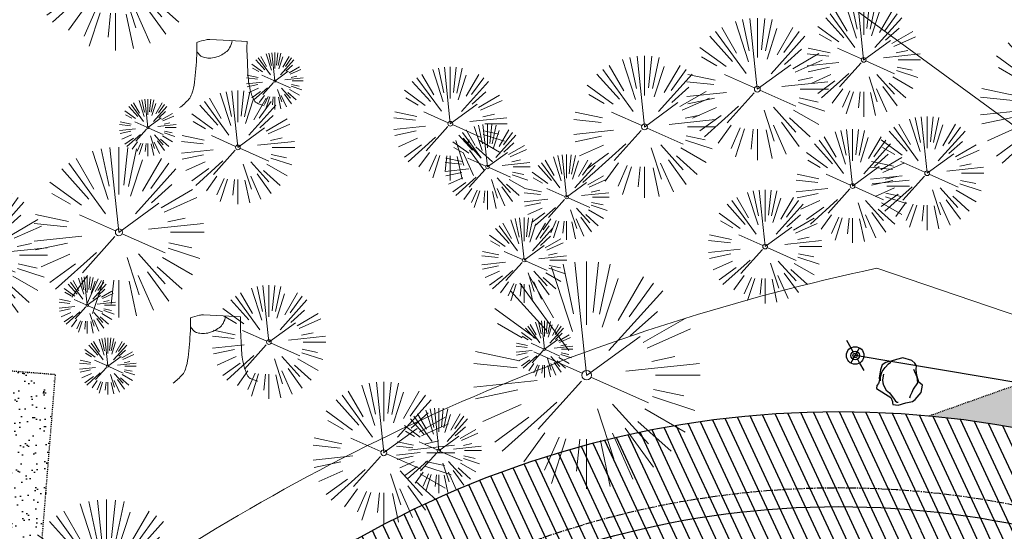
# Model space of a CAD drawing. Header units: feet. Extents: x 1134296 to 1140710, y 647902 to 649877.
# Tile 53 of 66: x 1134800 to 1134904, y 649275 to 649329. Entities that reach past the tile are written whole.
import ezdxf
from ezdxf.lldxf.tags import DXFTag

# ---------------------------------------------------------------- set-up
doc = ezdxf.new("R2010")
doc.units = ezdxf.units.FT
doc.header["$MEASUREMENT"] = 0
doc.linetypes.add('CENTER2', pattern=[1.125, 0.75, -0.125, 0.125, -0.125])
doc.linetypes.add('RAD', pattern=[0.13, 0.08, -0.05])
for name, color, linetype in [('C-CAMPSITE-PADS', 6, 'Continuous'), ('C-PRKG-ASPH', 5, 'Continuous'), ('C-PRKG-GRVL', 8, 'Continuous'), ('C-ROAD-ASPHALT', 1, 'Continuous'), ('C-ROAD-CNTR', 1, 'CENTER2'), ('C-ROAD-GRVL', 1, 'RAD'), ('C-UTIL-WATER-MEP', 7, 'WATER (.5x)'), ('G-TEXT-ST02', 2, 'Continuous'), ('G-XREF', 7, 'Continuous'), ('L-BARRIERROCK', 6, 'Continuous'), ('V-UTIL-WATR-STRC', 8, 'Continuous')]:
    doc.layers.add(name, color=color, linetype=linetype)
for name, color, linetype, lineweight in [('V-SITE-VEGE', 8, 'Continuous', 18), ('V-UTIL-POWR-LINE-UNDR', 8, 'EXIST_PROP POWER UNDERGROUND LINE 1', 15), ('V-UTIL-WATR-LINE', 8, 'WATER', 15)]:
    doc.layers.add(name, color=color, linetype=linetype, lineweight=lineweight)
doc.styles.get("Standard").update_dxf_attribs({"font": 'arial.ttf'})
tags = doc.linetypes.add('EXIST_PROP POWER UNDERGROUND LINE 1', pattern='A,1.5,-0.2,["P-UG",Standard,S=0.08,R=0,X=-0.1,Y=-0.04],-0.3', length=2).pattern_tags.tags
tags[6] = DXFTag(74, 10)
tags = doc.linetypes.add('WATER', pattern='A,1.5,-0.2,["W",Standard,S=0.08,R=0,X=-0.1,Y=-0.04],-0.05', length=1.75).pattern_tags.tags
tags[6] = DXFTag(74, 10)
tags = doc.linetypes.add('WATER (.5x)', pattern='A,0.75,-0.2,["W",Standard,S=0.08,R=0,X=-0.1,Y=-0.04],-0.05', length=1).pattern_tags.tags
tags[6] = DXFTag(74, 10)
pattern_1 = [(37.5, (0, 0), (-0.0629933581, 1.926823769), [0, -1.52, 0, -1.7, 0, -1.625]), (7.5, (0, 0), (1.7697767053, 2.822146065), [0, -0.82, 0, -1.37, 0, -0.525]), (327.5, (-1.23, 0), (3.1141418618, 0.0056590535), [0, -0.5, 0, -1.8, 0, -2.35]), (317.5, (-1.23, 0), (3.0061266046, 0.877675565), [0, -0.25, 0, -1.18, 0, -1.35])]

# ---------------------------------------------------------------- blocks, each defined once
blk = doc.blocks.new('V-UTIL-IRRI-Spigot')
for points in [[(-1, 1.73), (-0.5, 0.87)], [(-0.5, -0.87), (0.5, 0.87)], [(0.5, -0.87), (1, -1.73)]]:
    blk.add_lwpolyline(points)
for radius in [1, 0.5]:
    blk.add_circle((0, 0), radius)
blk = doc.blocks.new('*U832', base_point=(1134888.361, 649293.658))
at = {"xscale": 0.9237604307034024, "yscale": 0.9237604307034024, "zscale": 0.9237604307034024}
blk.add_blockref('V-UTIL-IRRI-Spigot', (1134888.361, 649293.658), dxfattribs=at)
blk = doc.blocks.new('V-SITE-VEGE-Coniferious Tree 2')
at = {"color": 0, "linetype": 'ByBlock'}
for p, q in [((-0.0575, 0.2704), (-0.104, 0.4891)), ((-0.0003, 0.0026), (-0.0523, 0.4973)), ((0, 0.2219), (0, 0.5)), ((0.0289, 0.2753), (0.0522, 0.4973)), ((0.0572, 0.2693), (0.1039, 0.4891)), ((-0.0626, 0.1926), (-0.1545, 0.4755)), ((-0.0791, 0.1089), (-0.2939, 0.4045)), ((-0.146, 0.2528), (-0.25, 0.433)), ((0.0685, 0.211), (0.1382, 0.4256)), ((0.1391, 0.2411), (0.25, 0.433)), ((0.1869, 0.2573), (0.2939, 0.4045)), ((-0.1757, 0.1951), (-0.3346, 0.3716)), ((0.0978, 0.1086), (0.3345, 0.3716)), ((-0.2201, 0.1599), (-0.4046, 0.2939)), ((0.192, 0.1729), (0.3116, 0.2806)), ((-0.2844, 0.1642), (-0.3931, 0.227)), ((0.2488, 0.1436), (0.433, 0.25)), ((0.2659, 0.1184), (0.4568, 0.2034)), ((-0.0009, -0.0007), (0.235, 0.1707)), ((-0.2961, 0.0629), (-0.4891, 0.1039)), ((-0.0199, 0.0089), (-0.2319, 0.1032)), ((-0.306, 0.0322), (-0.4973, 0.0523)), ((0.1731, 0.0182), (0.4972, 0.0523)), ((0.2873, 0.0611), (0.3885, 0.0826)), ((0.3025, 0), (0.5, 0)), ((-0.2183, -0.0229), (-0.4973, -0.0523)), ((-0.023, -0.0255), (-0.2138, -0.2374)), ((0.0185, -0.0083), (0.272, -0.1211)), ((-0.3022, -0.0642), (-0.4891, -0.1039)), ((0.2936, -0.0624), (0.4274, -0.0908)), ((-0.2881, -0.1283), (-0.4568, -0.2034)), ((-0.132, -0.1189), (-0.3716, -0.3346)), ((0.1144, -0.1271), (0.2718, -0.3019)), ((0.2891, -0.094), (0.4755, -0.1545)), ((0.0478, -0.1473), (0.1192, -0.3671)), ((0.2555, -0.1475), (0.433, -0.25)), ((-0.2545, -0.1849), (-0.4046, -0.2939)), ((0.2254, -0.2029), (0.3716, -0.3346)), ((-0.1843, -0.2536), (-0.2767, -0.3808)), ((0.1131, -0.2541), (0.2033, -0.4568)), ((0.1689, -0.2325), (0.2939, -0.4045)), ((-0.1214, -0.2725), (-0.1856, -0.4168)), ((-0.091, -0.2799), (-0.1545, -0.4755)), ((-0.0297, -0.2818), (-0.0443, -0.4216)), ((0, -0.2818), (0, -0.5)), ((0.061, -0.2873), (0.1039, -0.4891))]:
    blk.add_line(p, q, dxfattribs=at)
blk.add_circle((0, 0), 0.0208)
blk = doc.blocks.new('*U885', base_point=(1134888.361, 649293.658))
at = {"xscale": 0.9237604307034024, "yscale": 0.9237604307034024, "zscale": 0.9237604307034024}
blk.add_blockref('V-UTIL-IRRI-Spigot', (1134888.361, 649293.658), dxfattribs=at)
blk = doc.blocks.new('V-SITE-VEGE-Stump')
for points in [[(-0.1229, -0.0143, 0.052613), (-0.0986, 0.0077, 0.106195), (-0.0905, 0.0219, 0.044862), (-0.0837, 0.0527, 0.020074), (-0.0776, 0.1229, 0.011675), (-0.0773, 0.1364, 0.007866), (-0.0776, 0.1565)], [(-0.0776, 0.1565, -0.027668), (-0.0534, 0.1634, -0.067978), (-0.0432, 0.1643), (0.0086, 0.1616), (0.054, 0.1591)], [(0.0151, 0.1613, -0.082864), (0.0081, 0.142, -0.111324), (-0.0021, 0.1306, -0.039313), (-0.0159, 0.1223, -0.049197), (-0.028, 0.1177, -0.066002), (-0.0447, 0.1155, -0.070187), (-0.0604, 0.1177, -0.114859), (-0.0685, 0.1223, -0.075938), (-0.0773, 0.1332)], [(0.054, 0.1591, 0.004334), (0.0538, 0.1369, 0.008344), (0.054, 0.1254), (0.0561, 0.0762, 0.046252), (0.0624, 0.0317, 0.069625), (0.0733, 0.0038, 0.149725), (0.0794, -0.002, 0.058523), (0.0992, -0.0091)]]:
    blk.add_lwpolyline(points, format="xyb")
blk = doc.blocks.new('C_XBASE-PACTOLA_02403811')
at = {"layer": 'V-UTIL-POWR-LINE-UNDR', "flags": 128}
blk.add_lwpolyline([(1134480.13, 648231.49), (1134495, 648496.17), (1134496.35, 648566.44), (1134464.63, 648641.53), (1134459.68, 648691.6), (1134473.79, 648747.28), (1134487.67, 648772.88), (1134492.62, 648802.57), (1134496.09, 648841.02), (1134500.8, 648860.32), (1134494.59, 648928.38), (1134495.61, 649027.12), (1134495.96, 649106.74), (1134599.22, 649131.5), (1134637.55, 649168.54), (1134656.34, 649214.88), (1134694.64, 649279.09), (1134746.48, 649319.73), (1134803.11, 649342.85), (1134848.62, 649349.48), (1134877.8, 649337.9), (1134908.97, 649315.13), (1134965.72, 649315.53), (1135021.66, 649297.83), (1135074.57, 649267.3), (1135109.81, 649210.95), (1135119.86, 649164.36), (1135144.6, 649102.15)], dxfattribs=at)
at = {"layer": 'V-UTIL-WATR-LINE', "flags": 128}
blk.add_lwpolyline([(1134761.95, 649228.21), (1134757.13, 649236.11), (1134809.02, 649267.78, -0.098558), (1134890.66, 649302.86), (1134946.43, 649283.89)], format="xyb", dxfattribs=at)
at = {"layer": 'V-UTIL-WATR-STRC', "flags": 128}
blk.add_lwpolyline([(1134946.43, 649283.89), (1134888.36, 649293.66)], dxfattribs=at)
at = {"layer": 'V-SITE-VEGE'}
for name, p, xscale, yscale, zscale in [('V-SITE-VEGE-Coniferious Tree 2', (1134810.25, 649334.85), 17.99978256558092, 17.99978256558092, 17.99978256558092), ('V-SITE-VEGE-Coniferious Tree 2', (1134878.03, 649321.77), 14.99981880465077, 14.99981880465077, 14.99981880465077), ('V-SITE-VEGE-Coniferious Tree 2', (1134910.56, 649319.98), 17.99978256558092, 17.99978256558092, 17.99978256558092), ('V-SITE-VEGE-Stump', (1134821.95, 649320.39), 40.31522404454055, 40.31522404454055, 40.31522404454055), ('V-SITE-VEGE-Coniferious Tree 2', (1134866.11, 649317.78), 14.99981880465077, 14.99981880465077, 14.99981880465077), ('V-SITE-VEGE-Coniferious Tree 2', (1134849.52, 649313.56), 8.999891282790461, 8.999891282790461, 8.999891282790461), ('V-SITE-VEGE-Coniferious Tree 2', (1134810.59, 649306.66), 17.99978256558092, 17.99978256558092, 17.99978256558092), ('V-SITE-VEGE-Coniferious Tree 2', (1134857.88, 649310.36), 8.999891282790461, 8.999891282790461, 8.999891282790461), ('V-SITE-VEGE-Coniferious Tree 2', (1134795.55, 649304.25), 14.99981880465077, 14.99981880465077, 14.99981880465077), ('V-SITE-VEGE-Coniferious Tree 2', (1134853.39, 649303.71), 8.999891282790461, 8.999891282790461, 8.999891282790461), ('V-SITE-VEGE-Stump', (1134821.27, 649291.32), 40.31522404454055, 40.31522404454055, 40.31522404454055), ('V-SITE-VEGE-Coniferious Tree 2', (1134838.57, 649283.39), 14.99981880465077, 14.99981880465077, 14.99981880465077), ('V-SITE-VEGE-Coniferious Tree 2', (1134844.39, 649283.61), 8.999891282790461, 8.999891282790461, 8.999891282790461), ('V-SITE-VEGE-Coniferious Tree 2', (1134809.28, 649269.44), 17.99978256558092, 17.99978256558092, 17.99978256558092)]:
    blk.add_blockref(name, p, dxfattribs=dict(at, xscale=xscale, yscale=yscale, zscale=zscale))
at = {"layer": 'V-SITE-VEGE', "rotation": 8.537736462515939e-07}
for p, xscale, yscale, zscale in [((1134889.26, 649324.85), 11.99985504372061, 11.99985504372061, 11.99985504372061), ((1134827.07, 649322.63), 5.999927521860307, 5.999927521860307, 5.999927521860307), ((1134845.6, 649318.12), 11.99985504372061, 11.99985504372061, 11.99985504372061), ((1134823.16, 649315.62), 11.99985504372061, 11.99985504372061, 11.99985504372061), ((1134813.65, 649317.71), 5.999927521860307, 5.999927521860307, 5.999927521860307), ((1134895.96, 649312.89), 11.99985504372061, 11.99985504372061, 11.99985504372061), ((1134888.09, 649311.54), 11.99985504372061, 11.99985504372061, 11.99985504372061), ((1134878.85, 649305.15), 11.99985504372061, 11.99985504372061, 11.99985504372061), ((1134860, 649291.57), 23.99971008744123, 23.99971008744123, 23.99971008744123), ((1134807.25, 649298.96), 5.999927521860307, 5.999927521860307, 5.999927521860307), ((1134826.44, 649295.07), 11.99985504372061, 11.99985504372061, 11.99985504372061), ((1134855.54, 649294.32), 5.999927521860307, 5.999927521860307, 5.999927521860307), ((1134809.42, 649292.53), 5.999927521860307, 5.999927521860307, 5.999927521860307)]:
    blk.add_blockref('V-SITE-VEGE-Coniferious Tree 2', p, dxfattribs=dict(at, xscale=xscale, yscale=yscale, zscale=zscale))
at = {"layer": 'V-UTIL-WATR-STRC'}
for name in ['*U832', '*U885']:
    blk.add_blockref(name, (1134888.36, 649293.66), dxfattribs=at)
at = {"layer": 'V-UTIL-WATR-STRC', "xscale": 0.4618802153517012, "yscale": 0.4618802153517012, "zscale": 0.4618802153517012}
blk.add_blockref('V-UTIL-IRRI-Spigot', (1134888.36, 649293.66), dxfattribs=at)
blk = doc.blocks.new("5'_BarrierRock")
at = {"layer": 'L-BARRIERROCK', "flags": 128}
for points in [[(3.8, 25.2), (-4, 23.4), (-10.8, 21), (-17.7, 19.5), (-22.2, 16.5), (-24.3, 10.3), (-26.1, 0.1), (-25.5, -2.9), (-27, -7), (-29.1, -9.7), (-29.4, -13.3), (-11.1, -24.7), (-9.1, -29.7), (-9.1, -31.5), (-8.8, -33.6), (-1.9, -34.5), (7.7, -31.8), (16, -30), (19.6, -27.4), (27.1, -18.7), (28.9, -9.4), (24.1, -5.6), (22, 1.6), (21.4, 6.1), (20.8, 11.2), (21.1, 15.1), (19, 18.6), (15.2, 22.2), (3.8, 25.2)], [(-24.3, -3.8), (-24.3, 1.3), (-22.2, 8.2), (-18.6, 13.3), (-14.4, 18), (-11.4, 19.8)], [(-20.4, 4.6), (-21.9, -2.6), (-21.3, -6.4), (-20.4, -9.4), (-17.1, -15.7), (-12.9, -19), (-7, -26.8), (-5.5, -29.4), (-3.4, -30.6), (-1.9, -30.6)], [(17.5, 10.9), (21.6, 1.5), (22.6, -6.1), (17.2, -14.2), (15.4, -18.4), (13.4, -22.9), (12.2, -25.6)]]:
    blk.add_lwpolyline(points, dxfattribs=at)
blk = doc.blocks.new('C_PBASE-PACTOLA_02403811')
at = {"layer": 'C-CAMPSITE-PADS'}
blk.add_line((1134847.55, 649316.42), (1134847.43, 649315.94), dxfattribs=at)
at = {"layer": 'C-ROAD-ASPHALT'}
blk.add_lwpolyline([(1134916.81, 648653.23), (1134952.32, 648718.22, 0.019155), (1134969.66, 648753.05), (1135036.87, 648902.16, 0.009219), (1135044.25, 648919.38), (1135101.51, 649060.02, 0.049273), (1135107.54, 649080.38), (1135113.25, 649110.08, 0.302523), (1135079.74, 649189.8), (1135017.58, 649231, 0.036701), (1134952.66, 649267.49), (1134930.36, 649277.95, 0.265468), (1134828.52, 649269.75), (1134807.49, 649255.39, 0.041643), (1134780.65, 649233.58), (1134706.83, 649162.6, 0.057659), (1134625.2, 649063.66, -0.572256), (1134616.58, 649064.03), (1134601.86, 649091.79)], format="xyb", dxfattribs=at)
at = {"layer": 'C-ROAD-CNTR', "flags": 128}
blk.add_lwpolyline([(1134682.82, 648422.25), (1134669.22, 648425.85, -0.177469), (1134620.15, 648460.15), (1134616.5, 648465.38, -0.104209), (1134576.2, 648560.26), (1134558.55, 648650.05, -0.01381), (1134553.98, 648677.28), (1134544.9, 648742.27, -0.094333), (1134550.43, 648854.34), (1134559, 648889.72, -0.142864), (1134712.37, 649156.83), (1134786.2, 649227.81, -0.041643), (1134812.01, 649248.79), (1134833.03, 649263.15, -0.265468), (1134926.96, 649270.71), (1134949.26, 649260.25, -0.036701), (1135013.16, 649224.33), (1135075.32, 649183.13, -0.302523), (1135105.39, 649111.58), (1135099.69, 649081.89, -0.049273), (1135094.1, 649063.04), (1135036.84, 648922.4, -0.009219), (1135029.58, 648905.45), (1134962.36, 648756.34, -0.019155), (1134945.3, 648722.05), (1134909.79, 648657.07, -0.111237), (1134866.24, 648607.57), (1134762.18, 648532.09, 0.322945), (1134716.4, 648393.22), (1134719.72, 648382.71, -0.171424), (1134715.29, 648249.56), (1134707.16, 648228.78, -0.022723), (1134688.71, 648187.28, 0.05045), (1134653.34, 648094.13)], format="xyb", dxfattribs=at)
at = {"layer": 'C-ROAD-GRVL'}
blk.add_line((1134801.25, 649259.02), (1134803.89, 649291.66), dxfattribs=at)
at = {"layer": 'C-ROAD-GRVL', "flags": 128}
for points in [[(1134921.55, 649296.27), (1134896.16, 649287.26)], [(1134787.94, 649292.95), (1134803.89, 649291.66)]]:
    blk.add_lwpolyline(points, dxfattribs=at)
at = {"layer": 'C-UTIL-WATER-MEP', "flags": 128}
blk.add_lwpolyline([(1134713.29, 648416.24), (1134669.73, 648427.78, -0.177469), (1134621.79, 648461.3), (1134618.14, 648466.52, -0.104209), (1134578.16, 648560.65), (1134560.52, 648650.44, -0.01381), (1134555.96, 648677.56), (1134546.88, 648742.55, -0.094333), (1134552.38, 648853.87), (1134560.94, 648889.25, -0.142864), (1134713.76, 649155.39), (1134787.59, 649226.37, -0.041643), (1134813.13, 649247.14), (1134834.16, 649261.5, -0.265468), (1134926.11, 649268.9), (1134948.41, 649258.44, -0.036701), (1135012.06, 649222.67), (1135074.22, 649181.46, -0.302523), (1135103.43, 649111.96), (1135097.72, 649082.26, -0.049273), (1135092.25, 649063.79), (1135034.99, 648923.15, -0.009219), (1135027.76, 648906.27), (1134960.54, 648757.16, -0.019155), (1134943.55, 648723.01), (1134908.04, 648658.03, -0.111237), (1134865.06, 648609.19), (1134761.01, 648533.71, 0.157468), (1134714.97, 648470.68, 0.157468)], format="xyb", dxfattribs=at)
at = {"layer": 'L-BARRIERROCK', "xscale": 0.08333333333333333, "yscale": 0.08333333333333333, "zscale": 0.08333333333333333}
blk.add_blockref("5'_BarrierRock", (1134893.07, 649291.29), dxfattribs=at)
blk = doc.blocks.new('C_PHTCH-PACTOLA_02403811')
at = {"layer": 'C-PRKG-ASPH'}
h = blk.add_hatch(dxfattribs=at)
h.set_pattern_fill('ANSI31', color=256, scale=10, angle=70)
edge = h.paths.add_edge_path(flags=16)
edge.add_arc((1135093.57, 648760.36), 542, 143.5704, 153.2664, ccw=False)
edge.add_arc((1135093.57, 648760.36), 542, 133.8743, 143.5704, ccw=False)
edge.add_line((1134717.92, 649151.06), (1134791.74, 649222.04))
edge.add_arc((1134924.81, 649083.64), 192, 124.3358, 133.8743, ccw=False)
edge.add_line((1134816.52, 649242.18), (1134837.54, 649256.54))
edge.add_arc((1134886.61, 649184.7), 87, 64.8666, 124.3358, ccw=False)
edge.add_line((1134923.57, 649263.47), (1134945.86, 649253.01))
edge.add_arc((1134736.9, 648807.59), 492, 56.4591, 64.8666, ccw=False)
edge.add_line((1135008.74, 649217.67), (1135070.9, 649176.46))
edge.add_arc((1135036.64, 649124.78), 62, -10.868, 56.4591, ccw=False)
edge.add_line((1135097.53, 649113.09), (1135091.83, 649083.4))
edge.add_arc((1135001.48, 649100.74), 92, 337.8486, 349.132, ccw=False)
edge.add_line((1135086.69, 649066.05), (1135029.44, 648925.41))
edge.add_arc((1134573.75, 649110.92), 492, 335.736, 337.8486, ccw=False)
edge.add_line((1135022.29, 648908.74), (1134970.11, 648792.98))
edge.add_line((1134970.11, 648792.98), (1134955.07, 648759.62))
edge.add_arc((1134506.53, 648961.81), 492, 331.3466, 335.736, ccw=False)
edge.add_line((1134938.28, 648725.89), (1134902.77, 648660.9))
edge.add_arc((1134778.16, 648728.99), 142, 305.9573, 331.3466, ccw=False)
edge.add_line((1134861.54, 648614.05), (1134757.48, 648538.57))
edge.add_arc((1134835.58, 648430.91), 133, 125.9573, 166.4172)
edge.add_arc((1134672.28, 648470.36), 35, 244.1086, 346.4172, ccw=False)
edge.add_arc((1134691.46, 648509.91), 78.96, 214.9055, 244.1168, ccw=False)
edge.add_line((1134626.71, 648464.73), (1134623.06, 648469.96))
edge.add_arc((1134821.51, 648608.47), 242, 191.1168, 214.9138, ccw=False)
edge.add_line((1134584.05, 648561.81), (1134566.4, 648651.59))
edge.add_arc((1135049.17, 648746.46), 492, 187.9519, 191.1168, ccw=False)
edge.add_line((1134561.9, 648678.39), (1134552.83, 648743.38))
edge.add_arc((1134842.02, 648783.77), 292, 166.3961, 187.9519, ccw=False)
edge.add_line((1134558.21, 648852.45), (1134566.77, 648887.84))
edge.add_arc((1135093.57, 648760.36), 542, 158.0478, 166.3961, ccw=False)
edge.add_arc((1135093.57, 648760.36), 542, 153.2664, 158.0478, ccw=False)
edge = h.paths.add_edge_path()
edge.add_line((1134664.93, 648091.02), (1134641.75, 648097.24))
edge.add_arc((1135131.44, 647965.88), 507, 154.1155, 164.9841, ccw=False)
edge.add_arc((1135131.44, 647965.88), 507, 153.4315, 154.1155, ccw=False)
edge.add_arc((1134241.51, 648410.91), 488, 333.4315, 338.6384)
edge.add_line((1134695.99, 648233.15), (1134704.11, 648253.93))
edge.add_arc((1134529.03, 648322.41), 188, 338.6384, 377.1955)
edge.add_arc((1134651.31, 648360.25), 60, 17.1955, 74.9727)
edge.add_line((1134666.86, 648418.2), (1134661.5, 648419.81))
edge.add_arc((1134691.49, 648509.95), 95, 223.9419, 251.5981, ccw=False)
edge.add_arc((1134691.54, 648509.98), 95.06, 214.9166, 223.9393, ccw=False)
edge.add_line((1134613.59, 648455.57), (1134609.94, 648460.8))
edge.add_arc((1134821.51, 648608.47), 258, 191.1168, 214.9138, ccw=False)
edge.add_line((1134568.35, 648558.72), (1134550.7, 648648.51))
edge.add_arc((1135049.17, 648746.46), 508, 187.9519, 191.1168, ccw=False)
edge.add_line((1134546.06, 648676.18), (1134536.98, 648741.16))
edge.add_arc((1134842.02, 648783.77), 308, 166.3961, 187.9519, ccw=False)
edge.add_line((1134542.66, 648856.22), (1134551.22, 648891.6))
edge.add_arc((1135093.57, 648760.36), 558, 163.9213, 166.3961, ccw=False)
edge.add_arc((1134538.18, 648920.44), 20, 343.9213, 402.7699)
edge.add_line((1134552.86, 648934.02), (1134533.45, 648955.01))
edge.add_arc((1135093.57, 648760.36), 592.98, 146.01874, 160.8371, ccw=False)
edge.add_line((1134601.86, 649091.79), (1134616.58, 649064.03))
edge.add_arc((1134621, 649066.38), 5, 207.9516, 327.0741)
edge.add_arc((1135093.57, 648760.36), 558, 133.8743, 147.0741, ccw=False)
edge.add_line((1134706.83, 649162.6), (1134780.65, 649233.58))
edge.add_arc((1134924.81, 649083.64), 208, 124.3358, 133.8743, ccw=False)
edge.add_line((1134807.49, 649255.39), (1134828.52, 649269.75))
edge.add_arc((1134886.61, 649184.7), 103, 64.8666, 124.3358, ccw=False)
edge.add_line((1134930.36, 649277.95), (1134952.66, 649267.49))
edge.add_arc((1134736.9, 648807.59), 508, 56.4591, 64.8666, ccw=False)
edge.add_line((1135017.58, 649231), (1135079.74, 649189.8))
edge.add_arc((1135036.64, 649124.78), 78, -10.868, 56.4591, ccw=False)
edge.add_line((1135113.25, 649110.08), (1135107.54, 649080.38))
edge.add_arc((1135001.48, 649100.74), 108, 337.8486, 349.132, ccw=False)
edge.add_line((1135101.51, 649060.02), (1135044.25, 648919.38))
edge.add_arc((1134573.75, 649110.92), 508, 335.736, 337.8486, ccw=False)
edge.add_line((1135036.87, 648902.16), (1134969.66, 648753.05))
edge.add_arc((1134506.53, 648961.81), 508, 331.3466, 335.736, ccw=False)
edge.add_line((1134952.32, 648718.22), (1134916.81, 648653.23))
edge.add_arc((1134778.16, 648728.99), 158, 305.9573, 331.3466, ccw=False)
edge.add_line((1134870.94, 648601.1), (1134766.88, 648525.62))
edge.add_arc((1134835.58, 648430.91), 117, 125.9573, 162.2649)
edge.add_arc((1134752.71, 648457.41), 30, 162.2649, 196.8024)
edge.add_arc((1134835.58, 648430.91), 113, 170.9217, 197.5477)
edge.add_line((1134727.84, 648396.84), (1134731.16, 648386.32))
edge.add_arc((1134529.03, 648322.41), 212, 11.3401, 17.5477, ccw=False)
edge.add_arc((1134529.06, 648322.4), 211.97, -20.6491, 11.3422, ccw=False)
edge.add_arc((1134759.87, 648235.31), 34.72, 159.1872, 239.4136)
edge.add_line((1134742.2, 648205.42), (1134709.51, 648185.7))
edge.add_line((1134709.51, 648185.7), (1134699, 648181.01))
edge.add_arc((1135131.44, 647965.88), 483, 153.5512, 164.9841)
at = {"layer": 'C-PRKG-GRVL'}
h = blk.add_hatch(dxfattribs=at)
h.set_pattern_fill('AR-SAND', color=256)
h.set_pattern_definition(pattern_1)
edge = h.paths.add_edge_path()
edge.add_line((1134896.16, 649287.26), (1134921.55, 649296.27))
edge.add_line((1134921.55, 649296.27), (1134958.24, 649280.33))
edge.add_line((1134958.24, 649280.33), (1134966.82, 649260.58))
edge.add_line((1134966.82, 649260.58), (1134930.36, 649277.95))
edge.add_arc((1134886.61, 649184.7), 103, 64.8666, 84.6826)
h = blk.add_hatch(dxfattribs=at)
h.set_pattern_fill('AR-SAND', color=256)
h.set_pattern_definition(pattern_1)
edge = h.paths.add_edge_path()
edge.add_line((1134784.12, 649245.61), (1134787.94, 649292.95))
edge.add_line((1134787.94, 649292.95), (1134803.89, 649291.66))
edge.add_line((1134803.89, 649291.66), (1134801.25, 649259.02))
edge.add_arc((1134805.24, 649258.7), 4, 175.3791, 304.3358)
edge.add_arc((1134924.81, 649083.64), 208, 124.3358, 133.8743)
edge.add_line((1134780.65, 649233.58), (1134776.52, 649229.61))
edge.add_arc((1134759.2, 649247.63), 25, 313.8743, 355.3791)

msp = doc.modelspace()

# ---------------------------------------------------------------- block references
at = {"layer": 'G-TEXT-ST02'}
msp.add_blockref('C_PHTCH-PACTOLA_02403811', (0, 0), dxfattribs=at)

# ---------------------------------------------------------------- next in the draw order: block references
at = {"layer": 'G-XREF'}
msp.add_blockref('C_XBASE-PACTOLA_02403811', (0, 0), dxfattribs=at)

# ---------------------------------------------------------------- next in the draw order: block references
msp.add_blockref('C_PBASE-PACTOLA_02403811', (0, 0), dxfattribs=at)

doc.saveas('drawing.dxf')
